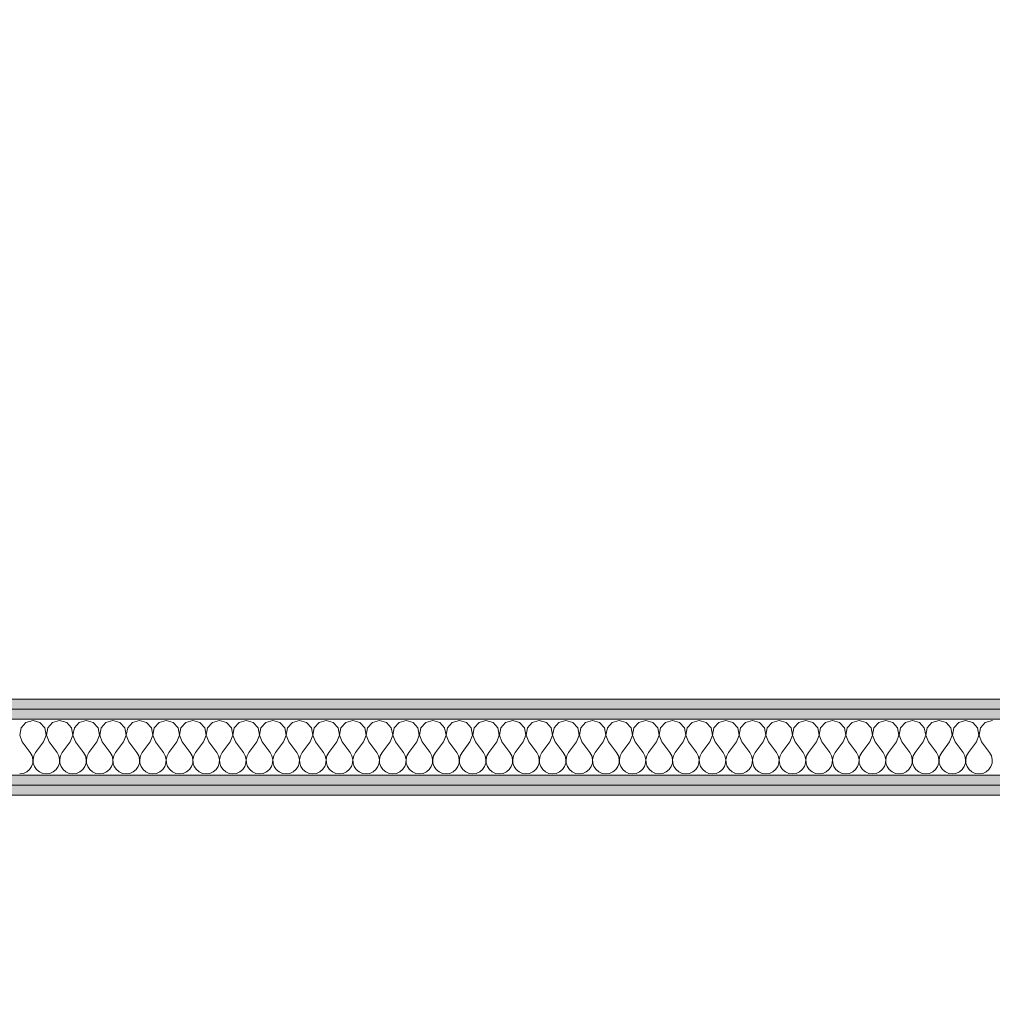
# Model space of a CAD drawing. Header units: millimetres. Extents: x -140780 to 266886, y -104422 to 233759.
# Tile 70 of 104: x 214600 to 215817, y 116825 to 118057. Entities that reach past the tile are written whole.
import ezdxf

# ---------------------------------------------------------------- set-up
doc = ezdxf.new("R2010")
doc.units = ezdxf.units.MM
doc.header["$MEASUREMENT"] = 0
doc.layers.add('ROZBUDOWA_NOWE_DZIAŁOWE', color=7, linetype='Continuous')
for name, color, linetype, lineweight, true_color in [('ROZBUDOWA_NOWE_DZIAŁOWE_Nr_pióra__24', 7, 'Continuous', 15, 0x029e21), ('ROZBUDOWA_NOWE_DZIAŁOWE_Nr_pióra__4', 7, 'Continuous', 13, 0x029e21), ('ROZBUDOWA_NOWE_DZIAŁOWE_Nr_pióra__67', 7, 'Continuous', 13, 0x6a6a6a)]:
    doc.layers.add(name, color=color, linetype=linetype, lineweight=lineweight, true_color=true_color)
doc.layers.add('ROZBUDOWA_NOWE_DZIAŁOWE_Nr_pióra__47', color=7, linetype='Continuous', lineweight=15)
doc.layers.add('STREFA_NOWE_POM_Nr_pióra__121', color=255, linetype='Continuous', lineweight=0)
pattern_1 = [(0, (0, 0), (0, 37.5), [0, -37.5])]

# ---------------------------------------------------------------- blocks, each defined once
blk = doc.blocks.new('*X468')
at = {"layer": 'ROZBUDOWA_NOWE_DZIAŁOWE_Nr_pióra__4', "linetype": 'Continuous'}
for p, q in [((214601.8, 117170.9), (214600.1, 117161.9)), ((214607.9, 117177.6), (214601.8, 117170.9)), ((214616.7, 117180.1), (214607.9, 117177.6)), ((214625.4, 117177.6), (214616.7, 117180.1)), ((214631.6, 117170.9), (214625.4, 117177.6)), ((214633.3, 117161.9), (214631.6, 117170.9)), ((214635.1, 117170.9), (214633.4, 117161.9)), ((214641.2, 117177.6), (214635.1, 117170.9)), ((214650, 117180.1), (214641.2, 117177.6)), ((214658.8, 117177.6), (214650, 117180.1)), ((214664.9, 117170.9), (214658.8, 117177.6)), ((214666.6, 117161.9), (214664.9, 117170.9)), ((214668.4, 117170.9), (214666.7, 117161.9)), ((214674.6, 117177.6), (214668.4, 117170.9)), ((214683.3, 117180.1), (214674.6, 117177.6)), ((214692.1, 117177.6), (214683.3, 117180.1)), ((214698.2, 117170.9), (214692.1, 117177.6)), ((214699.9, 117161.9), (214698.2, 117170.9)), ((214701.8, 117170.9), (214700.1, 117161.9)), ((214707.9, 117177.6), (214701.8, 117170.9)), ((214716.7, 117180.1), (214707.9, 117177.6)), ((214725.4, 117177.6), (214716.7, 117180.1)), ((214731.6, 117170.9), (214725.4, 117177.6)), ((214733.3, 117161.9), (214731.6, 117170.9)), ((214735.1, 117170.9), (214733.4, 117161.9)), ((214741.2, 117177.6), (214735.1, 117170.9)), ((214750, 117180.1), (214741.2, 117177.6)), ((214758.8, 117177.6), (214750, 117180.1)), ((214764.9, 117170.9), (214758.8, 117177.6)), ((214766.6, 117161.9), (214764.9, 117170.9)), ((214768.4, 117170.9), (214766.7, 117161.9)), ((214774.6, 117177.6), (214768.4, 117170.9)), ((214783.3, 117180.1), (214774.6, 117177.6)), ((214792.1, 117177.6), (214783.3, 117180.1)), ((214798.2, 117170.9), (214792.1, 117177.6)), ((214799.9, 117161.9), (214798.2, 117170.9)), ((214801.8, 117170.9), (214800.1, 117161.9)), ((214807.9, 117177.6), (214801.8, 117170.9)), ((214816.7, 117180.1), (214807.9, 117177.6)), ((214825.4, 117177.6), (214816.7, 117180.1)), ((214831.6, 117170.9), (214825.4, 117177.6)), ((214833.3, 117161.9), (214831.6, 117170.9)), ((214835.1, 117170.9), (214833.4, 117161.9)), ((214841.2, 117177.6), (214835.1, 117170.9)), ((214850, 117180.1), (214841.2, 117177.6)), ((214858.8, 117177.6), (214850, 117180.1)), ((214864.9, 117170.9), (214858.8, 117177.6)), ((214866.6, 117161.9), (214864.9, 117170.9)), ((214868.4, 117170.9), (214866.7, 117161.9)), ((214874.6, 117177.6), (214868.4, 117170.9)), ((214883.3, 117180.1), (214874.6, 117177.6)), ((214892.1, 117177.6), (214883.3, 117180.1)), ((214898.2, 117170.9), (214892.1, 117177.6)), ((214899.9, 117161.9), (214898.2, 117170.9)), ((214901.8, 117170.9), (214900.1, 117161.9)), ((214907.9, 117177.6), (214901.8, 117170.9)), ((214916.7, 117180.1), (214907.9, 117177.6)), ((214925.4, 117177.6), (214916.7, 117180.1)), ((214931.6, 117170.9), (214925.4, 117177.6)), ((214933.3, 117161.9), (214931.6, 117170.9)), ((214935.1, 117170.9), (214933.4, 117161.9)), ((214941.2, 117177.6), (214935.1, 117170.9)), ((214950, 117180.1), (214941.2, 117177.6)), ((214958.8, 117177.6), (214950, 117180.1)), ((214964.9, 117170.9), (214958.8, 117177.6)), ((214966.6, 117161.9), (214964.9, 117170.9)), ((214968.4, 117170.9), (214966.7, 117161.9)), ((214974.6, 117177.6), (214968.4, 117170.9)), ((214983.3, 117180.1), (214974.6, 117177.6)), ((214992.1, 117177.6), (214983.3, 117180.1)), ((214998.2, 117170.9), (214992.1, 117177.6)), ((214999.9, 117161.9), (214998.2, 117170.9)), ((215001.8, 117170.9), (215000.1, 117161.9)), ((215007.9, 117177.6), (215001.8, 117170.9)), ((215016.7, 117180.1), (215007.9, 117177.6)), ((215025.4, 117177.6), (215016.7, 117180.1)), ((215031.6, 117170.9), (215025.4, 117177.6)), ((215033.3, 117161.9), (215031.6, 117170.9)), ((215035.1, 117170.9), (215033.4, 117161.9)), ((215041.2, 117177.6), (215035.1, 117170.9)), ((215050, 117180.1), (215041.2, 117177.6)), ((215058.8, 117177.6), (215050, 117180.1)), ((215064.9, 117170.9), (215058.8, 117177.6)), ((215066.6, 117161.9), (215064.9, 117170.9)), ((215068.4, 117170.9), (215066.7, 117161.9)), ((215074.6, 117177.6), (215068.4, 117170.9)), ((215083.3, 117180.1), (215074.6, 117177.6)), ((215092.1, 117177.6), (215083.3, 117180.1)), ((215098.2, 117170.9), (215092.1, 117177.6)), ((215099.9, 117161.9), (215098.2, 117170.9)), ((215101.8, 117170.9), (215100.1, 117161.9)), ((215107.9, 117177.6), (215101.8, 117170.9)), ((215116.7, 117180.1), (215107.9, 117177.6)), ((215125.4, 117177.6), (215116.7, 117180.1)), ((215131.6, 117170.9), (215125.4, 117177.6)), ((215133.3, 117161.9), (215131.6, 117170.9)), ((215135.1, 117170.9), (215133.4, 117161.9)), ((215141.2, 117177.6), (215135.1, 117170.9)), ((215150, 117180.1), (215141.2, 117177.6)), ((215158.8, 117177.6), (215150, 117180.1)), ((215164.9, 117170.9), (215158.8, 117177.6)), ((215166.6, 117161.9), (215164.9, 117170.9)), ((215168.4, 117170.9), (215166.7, 117161.9)), ((215174.6, 117177.6), (215168.4, 117170.9)), ((215183.3, 117180.1), (215174.6, 117177.6)), ((215192.1, 117177.6), (215183.3, 117180.1)), ((215198.2, 117170.9), (215192.1, 117177.6)), ((215199.9, 117161.9), (215198.2, 117170.9)), ((215201.8, 117170.9), (215200.1, 117161.9)), ((215207.9, 117177.6), (215201.8, 117170.9)), ((215216.7, 117180.1), (215207.9, 117177.6)), ((215225.4, 117177.6), (215216.7, 117180.1)), ((215231.6, 117170.9), (215225.4, 117177.6)), ((215233.3, 117161.9), (215231.6, 117170.9)), ((215235.1, 117170.9), (215233.4, 117161.9)), ((215241.2, 117177.6), (215235.1, 117170.9)), ((215250, 117180.1), (215241.2, 117177.6)), ((215258.8, 117177.6), (215250, 117180.1)), ((215264.9, 117170.9), (215258.8, 117177.6)), ((215266.6, 117161.9), (215264.9, 117170.9)), ((215268.4, 117170.9), (215266.7, 117161.9)), ((215274.6, 117177.6), (215268.4, 117170.9)), ((215283.3, 117180.1), (215274.6, 117177.6)), ((215292.1, 117177.6), (215283.3, 117180.1)), ((215298.2, 117170.9), (215292.1, 117177.6)), ((215299.9, 117161.9), (215298.2, 117170.9)), ((215301.8, 117170.9), (215300.1, 117161.9)), ((215307.9, 117177.6), (215301.8, 117170.9)), ((215316.7, 117180.1), (215307.9, 117177.6)), ((215325.4, 117177.6), (215316.7, 117180.1)), ((215331.6, 117170.9), (215325.4, 117177.6)), ((215333.3, 117161.9), (215331.6, 117170.9)), ((215335.1, 117170.9), (215333.4, 117161.9)), ((215341.2, 117177.6), (215335.1, 117170.9)), ((215350, 117180.1), (215341.2, 117177.6)), ((215358.8, 117177.6), (215350, 117180.1)), ((215364.9, 117170.9), (215358.8, 117177.6)), ((215366.6, 117161.9), (215364.9, 117170.9)), ((215368.4, 117170.9), (215366.7, 117161.9)), ((215374.6, 117177.6), (215368.4, 117170.9)), ((215383.3, 117180.1), (215374.6, 117177.6)), ((215392.1, 117177.6), (215383.3, 117180.1)), ((215398.2, 117170.9), (215392.1, 117177.6)), ((215399.9, 117161.9), (215398.2, 117170.9)), ((215401.8, 117170.9), (215400.1, 117161.9)), ((215407.9, 117177.6), (215401.8, 117170.9)), ((215416.7, 117180.1), (215407.9, 117177.6)), ((215425.4, 117177.6), (215416.7, 117180.1)), ((215431.6, 117170.9), (215425.4, 117177.6)), ((215433.3, 117161.9), (215431.6, 117170.9)), ((215435.1, 117170.9), (215433.4, 117161.9)), ((215441.2, 117177.6), (215435.1, 117170.9)), ((215450, 117180.1), (215441.2, 117177.6)), ((215458.8, 117177.6), (215450, 117180.1)), ((215464.9, 117170.9), (215458.8, 117177.6)), ((215466.6, 117161.9), (215464.9, 117170.9)), ((215468.4, 117170.9), (215466.7, 117161.9)), ((215474.6, 117177.6), (215468.4, 117170.9)), ((215483.3, 117180.1), (215474.6, 117177.6)), ((215492.1, 117177.6), (215483.3, 117180.1)), ((215498.2, 117170.9), (215492.1, 117177.6)), ((215499.9, 117161.9), (215498.2, 117170.9)), ((215501.8, 117170.9), (215500.1, 117161.9)), ((215507.9, 117177.6), (215501.8, 117170.9)), ((215516.7, 117180.1), (215507.9, 117177.6)), ((215525.4, 117177.6), (215516.7, 117180.1)), ((215531.6, 117170.9), (215525.4, 117177.6)), ((215533.3, 117161.9), (215531.6, 117170.9)), ((215535.1, 117170.9), (215533.4, 117161.9)), ((215541.2, 117177.6), (215535.1, 117170.9)), ((215550, 117180.1), (215541.2, 117177.6)), ((215558.8, 117177.6), (215550, 117180.1)), ((215564.9, 117170.9), (215558.8, 117177.6)), ((215566.6, 117161.9), (215564.9, 117170.9)), ((215568.4, 117170.9), (215566.7, 117161.9)), ((215574.6, 117177.6), (215568.4, 117170.9)), ((215583.3, 117180.1), (215574.6, 117177.6)), ((215592.1, 117177.6), (215583.3, 117180.1)), ((215598.2, 117170.9), (215592.1, 117177.6)), ((215599.9, 117161.9), (215598.2, 117170.9)), ((215601.8, 117170.9), (215600.1, 117161.9)), ((215607.9, 117177.6), (215601.8, 117170.9)), ((215616.7, 117180.1), (215607.9, 117177.6)), ((215625.4, 117177.6), (215616.7, 117180.1)), ((215631.6, 117170.9), (215625.4, 117177.6)), ((215633.3, 117161.9), (215631.6, 117170.9)), ((215635.1, 117170.9), (215633.4, 117161.9)), ((215641.2, 117177.6), (215635.1, 117170.9)), ((215650, 117180.1), (215641.2, 117177.6)), ((215658.8, 117177.6), (215650, 117180.1)), ((215664.9, 117170.9), (215658.8, 117177.6)), ((215666.6, 117161.9), (215664.9, 117170.9)), ((215668.4, 117170.9), (215666.7, 117161.9)), ((215674.6, 117177.6), (215668.4, 117170.9)), ((215683.3, 117180.1), (215674.6, 117177.6)), ((215692.1, 117177.6), (215683.3, 117180.1)), ((215698.2, 117170.9), (215692.1, 117177.6)), ((215699.9, 117161.9), (215698.2, 117170.9)), ((215701.8, 117170.9), (215700.1, 117161.9)), ((215707.9, 117177.6), (215701.8, 117170.9)), ((215716.7, 117180.1), (215707.9, 117177.6)), ((215725.4, 117177.6), (215716.7, 117180.1)), ((215731.6, 117170.9), (215725.4, 117177.6)), ((215733.3, 117161.9), (215731.6, 117170.9)), ((215735.1, 117170.9), (215733.4, 117161.9)), ((215741.2, 117177.6), (215735.1, 117170.9)), ((215750, 117180.1), (215741.2, 117177.6)), ((215758.8, 117177.6), (215750, 117180.1)), ((215764.9, 117170.9), (215758.8, 117177.6)), ((215766.6, 117161.9), (215764.9, 117170.9)), ((215768.4, 117170.9), (215766.7, 117161.9)), ((215774.6, 117177.6), (215768.4, 117170.9)), ((215783.3, 117180.1), (215774.6, 117177.6)), ((215792.1, 117177.6), (215783.3, 117180.1)), ((215798.2, 117170.9), (215792.1, 117177.6)), ((215799.9, 117161.9), (215798.2, 117170.9)), ((215801.8, 117170.9), (215800.1, 117161.9)), ((215807.9, 117177.6), (215801.8, 117170.9)), ((215816.7, 117180.1), (215807.9, 117177.6)), ((214600.1, 117161.9), (214603.3, 117153.4)), ((214630, 117153.4), (214633.3, 117161.9)), ((214633.4, 117161.9), (214636.7, 117153.4)), ((214663.3, 117153.4), (214666.6, 117161.9)), ((214666.7, 117161.9), (214670, 117153.4)), ((214696.7, 117153.4), (214699.9, 117161.9)), ((214700.1, 117161.9), (214703.3, 117153.4)), ((214730, 117153.4), (214733.3, 117161.9)), ((214733.4, 117161.9), (214736.7, 117153.4)), ((214763.3, 117153.4), (214766.6, 117161.9)), ((214766.7, 117161.9), (214770, 117153.4)), ((214796.7, 117153.4), (214799.9, 117161.9)), ((214800.1, 117161.9), (214803.3, 117153.4)), ((214830, 117153.4), (214833.3, 117161.9)), ((214833.4, 117161.9), (214836.7, 117153.4)), ((214863.3, 117153.4), (214866.6, 117161.9)), ((214866.7, 117161.9), (214870, 117153.4)), ((214896.7, 117153.4), (214899.9, 117161.9)), ((214900.1, 117161.9), (214903.3, 117153.4)), ((214930, 117153.4), (214933.3, 117161.9)), ((214933.4, 117161.9), (214936.7, 117153.4)), ((214963.3, 117153.4), (214966.6, 117161.9)), ((214966.7, 117161.9), (214970, 117153.4)), ((214996.7, 117153.4), (214999.9, 117161.9)), ((215000.1, 117161.9), (215003.3, 117153.4)), ((215030, 117153.4), (215033.3, 117161.9)), ((215033.4, 117161.9), (215036.7, 117153.4)), ((215063.3, 117153.4), (215066.6, 117161.9)), ((215066.7, 117161.9), (215070, 117153.4)), ((215096.7, 117153.4), (215099.9, 117161.9)), ((215100.1, 117161.9), (215103.3, 117153.4)), ((215130, 117153.4), (215133.3, 117161.9)), ((215133.4, 117161.9), (215136.7, 117153.4)), ((215163.3, 117153.4), (215166.6, 117161.9)), ((215166.7, 117161.9), (215170, 117153.4)), ((215196.7, 117153.4), (215199.9, 117161.9)), ((215200.1, 117161.9), (215203.3, 117153.4)), ((215230, 117153.4), (215233.3, 117161.9)), ((215233.4, 117161.9), (215236.7, 117153.4)), ((215263.3, 117153.4), (215266.6, 117161.9)), ((215266.7, 117161.9), (215270, 117153.4)), ((215296.7, 117153.4), (215299.9, 117161.9)), ((215300.1, 117161.9), (215303.3, 117153.4)), ((215330, 117153.4), (215333.3, 117161.9)), ((215333.4, 117161.9), (215336.7, 117153.4)), ((215363.3, 117153.4), (215366.6, 117161.9)), ((215366.7, 117161.9), (215370, 117153.4)), ((215396.7, 117153.4), (215399.9, 117161.9)), ((215400.1, 117161.9), (215403.3, 117153.4)), ((215430, 117153.4), (215433.3, 117161.9)), ((215433.4, 117161.9), (215436.7, 117153.4)), ((215463.3, 117153.4), (215466.6, 117161.9)), ((215466.7, 117161.9), (215470, 117153.4)), ((215496.7, 117153.4), (215499.9, 117161.9)), ((215500.1, 117161.9), (215503.3, 117153.4)), ((215530, 117153.4), (215533.3, 117161.9)), ((215533.4, 117161.9), (215536.7, 117153.4)), ((215563.3, 117153.4), (215566.6, 117161.9)), ((215566.7, 117161.9), (215570, 117153.4)), ((215596.7, 117153.4), (215599.9, 117161.9)), ((215600.1, 117161.9), (215603.3, 117153.4)), ((215630, 117153.4), (215633.3, 117161.9)), ((215633.4, 117161.9), (215636.7, 117153.4)), ((215663.3, 117153.4), (215666.6, 117161.9)), ((215666.7, 117161.9), (215670, 117153.4)), ((215696.7, 117153.4), (215699.9, 117161.9)), ((215700.1, 117161.9), (215703.3, 117153.4)), ((215730, 117153.4), (215733.3, 117161.9)), ((215733.4, 117161.9), (215736.7, 117153.4)), ((215763.3, 117153.4), (215766.6, 117161.9)), ((215766.7, 117161.9), (215770, 117153.4)), ((215796.7, 117153.4), (215799.9, 117161.9)), ((215800.1, 117161.9), (215803.3, 117153.4)), ((214603.3, 117153.4), (214613.3, 117140.1)), ((214630, 117153.4), (214620, 117140.1)), ((214636.7, 117153.4), (214646.7, 117140.1)), ((214663.3, 117153.4), (214653.3, 117140.1)), ((214670, 117153.4), (214680, 117140.1)), ((214696.7, 117153.4), (214686.7, 117140.1)), ((214703.3, 117153.4), (214713.3, 117140.1)), ((214730, 117153.4), (214720, 117140.1)), ((214736.7, 117153.4), (214746.7, 117140.1)), ((214763.3, 117153.4), (214753.3, 117140.1)), ((214770, 117153.4), (214780, 117140.1)), ((214796.7, 117153.4), (214786.7, 117140.1)), ((214803.3, 117153.4), (214813.3, 117140.1)), ((214830, 117153.4), (214820, 117140.1)), ((214836.7, 117153.4), (214846.7, 117140.1)), ((214863.3, 117153.4), (214853.3, 117140.1)), ((214870, 117153.4), (214880, 117140.1)), ((214896.7, 117153.4), (214886.7, 117140.1)), ((214903.3, 117153.4), (214913.3, 117140.1)), ((214930, 117153.4), (214920, 117140.1)), ((214936.7, 117153.4), (214946.7, 117140.1)), ((214963.3, 117153.4), (214953.3, 117140.1)), ((214970, 117153.4), (214980, 117140.1)), ((214996.7, 117153.4), (214986.7, 117140.1)), ((215003.3, 117153.4), (215013.3, 117140.1)), ((215030, 117153.4), (215020, 117140.1)), ((215036.7, 117153.4), (215046.7, 117140.1)), ((215063.3, 117153.4), (215053.3, 117140.1)), ((215070, 117153.4), (215080, 117140.1)), ((215096.7, 117153.4), (215086.7, 117140.1)), ((215103.3, 117153.4), (215113.3, 117140.1)), ((215130, 117153.4), (215120, 117140.1)), ((215136.7, 117153.4), (215146.7, 117140.1)), ((215163.3, 117153.4), (215153.3, 117140.1)), ((215170, 117153.4), (215180, 117140.1)), ((215196.7, 117153.4), (215186.7, 117140.1)), ((215203.3, 117153.4), (215213.3, 117140.1)), ((215230, 117153.4), (215220, 117140.1)), ((215236.7, 117153.4), (215246.7, 117140.1)), ((215263.3, 117153.4), (215253.3, 117140.1)), ((215270, 117153.4), (215280, 117140.1)), ((215296.7, 117153.4), (215286.7, 117140.1)), ((215303.3, 117153.4), (215313.3, 117140.1)), ((215330, 117153.4), (215320, 117140.1)), ((215336.7, 117153.4), (215346.7, 117140.1)), ((215363.3, 117153.4), (215353.3, 117140.1)), ((215370, 117153.4), (215380, 117140.1)), ((215396.7, 117153.4), (215386.7, 117140.1)), ((215403.3, 117153.4), (215413.3, 117140.1)), ((215430, 117153.4), (215420, 117140.1)), ((215436.7, 117153.4), (215446.7, 117140.1)), ((215463.3, 117153.4), (215453.3, 117140.1)), ((215470, 117153.4), (215480, 117140.1)), ((215496.7, 117153.4), (215486.7, 117140.1)), ((215503.3, 117153.4), (215513.3, 117140.1)), ((215530, 117153.4), (215520, 117140.1)), ((215536.7, 117153.4), (215546.7, 117140.1)), ((215563.3, 117153.4), (215553.3, 117140.1)), ((215570, 117153.4), (215580, 117140.1)), ((215596.7, 117153.4), (215586.7, 117140.1)), ((215603.3, 117153.4), (215613.3, 117140.1)), ((215630, 117153.4), (215620, 117140.1)), ((215636.7, 117153.4), (215646.7, 117140.1)), ((215663.3, 117153.4), (215653.3, 117140.1)), ((215670, 117153.4), (215680, 117140.1)), ((215696.7, 117153.4), (215686.7, 117140.1)), ((215703.3, 117153.4), (215713.3, 117140.1)), ((215730, 117153.4), (215720, 117140.1)), ((215736.7, 117153.4), (215746.7, 117140.1)), ((215763.3, 117153.4), (215753.3, 117140.1)), ((215770, 117153.4), (215780, 117140.1)), ((215796.7, 117153.4), (215786.7, 117140.1)), ((215803.3, 117153.4), (215813.3, 117140.1)), ((214615.6, 117136.1), (214613.3, 117140.1)), ((214616.6, 117131.6), (214615.6, 117136.1)), ((214617.8, 117136.1), (214616.7, 117131.6)), ((214620, 117140.1), (214617.8, 117136.1)), ((214648.9, 117136.1), (214646.7, 117140.1)), ((214649.9, 117131.6), (214648.9, 117136.1)), ((214651.1, 117136.1), (214650.1, 117131.6)), ((214653.3, 117140.1), (214651.1, 117136.1)), ((214682.2, 117136.1), (214680, 117140.1)), ((214683.3, 117131.6), (214682.2, 117136.1)), ((214684.4, 117136.1), (214683.4, 117131.6)), ((214686.7, 117140.1), (214684.4, 117136.1)), ((214715.6, 117136.1), (214713.3, 117140.1)), ((214716.6, 117131.6), (214715.6, 117136.1)), ((214717.8, 117136.1), (214716.7, 117131.6)), ((214720, 117140.1), (214717.8, 117136.1)), ((214748.9, 117136.1), (214746.7, 117140.1)), ((214749.9, 117131.6), (214748.9, 117136.1)), ((214751.1, 117136.1), (214750.1, 117131.6)), ((214753.3, 117140.1), (214751.1, 117136.1)), ((214782.2, 117136.1), (214780, 117140.1)), ((214783.3, 117131.6), (214782.2, 117136.1)), ((214784.4, 117136.1), (214783.4, 117131.6)), ((214786.7, 117140.1), (214784.4, 117136.1)), ((214815.6, 117136.1), (214813.3, 117140.1)), ((214816.6, 117131.6), (214815.6, 117136.1)), ((214817.8, 117136.1), (214816.7, 117131.6)), ((214820, 117140.1), (214817.8, 117136.1)), ((214848.9, 117136.1), (214846.7, 117140.1)), ((214849.9, 117131.6), (214848.9, 117136.1)), ((214851.1, 117136.1), (214850.1, 117131.6)), ((214853.3, 117140.1), (214851.1, 117136.1)), ((214882.2, 117136.1), (214880, 117140.1)), ((214883.3, 117131.6), (214882.2, 117136.1)), ((214884.4, 117136.1), (214883.4, 117131.6)), ((214886.7, 117140.1), (214884.4, 117136.1)), ((214915.6, 117136.1), (214913.3, 117140.1)), ((214916.6, 117131.6), (214915.6, 117136.1)), ((214917.8, 117136.1), (214916.7, 117131.6)), ((214920, 117140.1), (214917.8, 117136.1)), ((214948.9, 117136.1), (214946.7, 117140.1)), ((214949.9, 117131.6), (214948.9, 117136.1)), ((214951.1, 117136.1), (214950.1, 117131.6)), ((214953.3, 117140.1), (214951.1, 117136.1)), ((214982.2, 117136.1), (214980, 117140.1)), ((214983.3, 117131.6), (214982.2, 117136.1)), ((214984.4, 117136.1), (214983.4, 117131.6)), ((214986.7, 117140.1), (214984.4, 117136.1)), ((215015.6, 117136.1), (215013.3, 117140.1)), ((215016.6, 117131.6), (215015.6, 117136.1)), ((215017.8, 117136.1), (215016.7, 117131.6)), ((215020, 117140.1), (215017.8, 117136.1)), ((215048.9, 117136.1), (215046.7, 117140.1)), ((215049.9, 117131.6), (215048.9, 117136.1)), ((215051.1, 117136.1), (215050.1, 117131.6)), ((215053.3, 117140.1), (215051.1, 117136.1)), ((215082.2, 117136.1), (215080, 117140.1)), ((215083.3, 117131.6), (215082.2, 117136.1)), ((215084.4, 117136.1), (215083.4, 117131.6)), ((215086.7, 117140.1), (215084.4, 117136.1)), ((215115.6, 117136.1), (215113.3, 117140.1)), ((215116.6, 117131.6), (215115.6, 117136.1)), ((215117.8, 117136.1), (215116.7, 117131.6)), ((215120, 117140.1), (215117.8, 117136.1)), ((215148.9, 117136.1), (215146.7, 117140.1)), ((215149.9, 117131.6), (215148.9, 117136.1)), ((215151.1, 117136.1), (215150.1, 117131.6)), ((215153.3, 117140.1), (215151.1, 117136.1)), ((215182.2, 117136.1), (215180, 117140.1)), ((215183.3, 117131.6), (215182.2, 117136.1)), ((215184.4, 117136.1), (215183.4, 117131.6)), ((215186.7, 117140.1), (215184.4, 117136.1)), ((215215.6, 117136.1), (215213.3, 117140.1)), ((215216.6, 117131.6), (215215.6, 117136.1)), ((215217.8, 117136.1), (215216.7, 117131.6)), ((215220, 117140.1), (215217.8, 117136.1)), ((215248.9, 117136.1), (215246.7, 117140.1)), ((215249.9, 117131.6), (215248.9, 117136.1)), ((215251.1, 117136.1), (215250.1, 117131.6)), ((215253.3, 117140.1), (215251.1, 117136.1)), ((215282.2, 117136.1), (215280, 117140.1)), ((215283.3, 117131.6), (215282.2, 117136.1)), ((215284.4, 117136.1), (215283.4, 117131.6)), ((215286.7, 117140.1), (215284.4, 117136.1)), ((215315.6, 117136.1), (215313.3, 117140.1)), ((215316.6, 117131.6), (215315.6, 117136.1)), ((215317.8, 117136.1), (215316.7, 117131.6)), ((215320, 117140.1), (215317.8, 117136.1)), ((215348.9, 117136.1), (215346.7, 117140.1)), ((215349.9, 117131.6), (215348.9, 117136.1)), ((215351.1, 117136.1), (215350.1, 117131.6)), ((215353.3, 117140.1), (215351.1, 117136.1)), ((215382.2, 117136.1), (215380, 117140.1)), ((215383.3, 117131.6), (215382.2, 117136.1)), ((215384.4, 117136.1), (215383.4, 117131.6)), ((215386.7, 117140.1), (215384.4, 117136.1)), ((215415.6, 117136.1), (215413.3, 117140.1)), ((215416.6, 117131.6), (215415.6, 117136.1)), ((215417.8, 117136.1), (215416.7, 117131.6)), ((215420, 117140.1), (215417.8, 117136.1)), ((215448.9, 117136.1), (215446.7, 117140.1)), ((215449.9, 117131.6), (215448.9, 117136.1)), ((215451.1, 117136.1), (215450.1, 117131.6)), ((215453.3, 117140.1), (215451.1, 117136.1)), ((215482.2, 117136.1), (215480, 117140.1)), ((215483.3, 117131.6), (215482.2, 117136.1)), ((215484.4, 117136.1), (215483.4, 117131.6)), ((215486.7, 117140.1), (215484.4, 117136.1)), ((215515.6, 117136.1), (215513.3, 117140.1)), ((215516.6, 117131.6), (215515.6, 117136.1)), ((215517.8, 117136.1), (215516.7, 117131.6)), ((215520, 117140.1), (215517.8, 117136.1)), ((215548.9, 117136.1), (215546.7, 117140.1)), ((215549.9, 117131.6), (215548.9, 117136.1)), ((215551.1, 117136.1), (215550.1, 117131.6)), ((215553.3, 117140.1), (215551.1, 117136.1)), ((215582.2, 117136.1), (215580, 117140.1)), ((215583.3, 117131.6), (215582.2, 117136.1)), ((215584.4, 117136.1), (215583.4, 117131.6)), ((215586.7, 117140.1), (215584.4, 117136.1)), ((215615.6, 117136.1), (215613.3, 117140.1)), ((215616.6, 117131.6), (215615.6, 117136.1)), ((215617.8, 117136.1), (215616.7, 117131.6)), ((215620, 117140.1), (215617.8, 117136.1)), ((215648.9, 117136.1), (215646.7, 117140.1)), ((215649.9, 117131.6), (215648.9, 117136.1)), ((215651.1, 117136.1), (215650.1, 117131.6)), ((215653.3, 117140.1), (215651.1, 117136.1)), ((215682.2, 117136.1), (215680, 117140.1)), ((215683.3, 117131.6), (215682.2, 117136.1)), ((215684.4, 117136.1), (215683.4, 117131.6)), ((215686.7, 117140.1), (215684.4, 117136.1)), ((215715.6, 117136.1), (215713.3, 117140.1)), ((215716.6, 117131.6), (215715.6, 117136.1)), ((215717.8, 117136.1), (215716.7, 117131.6)), ((215720, 117140.1), (215717.8, 117136.1)), ((215748.9, 117136.1), (215746.7, 117140.1)), ((215749.9, 117131.6), (215748.9, 117136.1)), ((215751.1, 117136.1), (215750.1, 117131.6)), ((215753.3, 117140.1), (215751.1, 117136.1)), ((215782.2, 117136.1), (215780, 117140.1)), ((215783.3, 117131.6), (215782.2, 117136.1)), ((215784.4, 117136.1), (215783.4, 117131.6)), ((215786.7, 117140.1), (215784.4, 117136.1)), ((215815.6, 117136.1), (215813.3, 117140.1)), ((215816.6, 117131.6), (215815.6, 117136.1)), ((214612.3, 117118.9), (214614.9, 117122.6)), ((214614.9, 117122.6), (214616.4, 117127)), ((214616.4, 117127), (214616.6, 117131.6)), ((214616.7, 117131.6), (214617, 117127)), ((214617, 117127), (214618.4, 117122.6)), ((214618.4, 117122.6), (214621, 117118.9)), ((214645.6, 117118.9), (214648.2, 117122.6)), ((214648.2, 117122.6), (214649.7, 117127)), ((214649.7, 117127), (214649.9, 117131.6)), ((214650.1, 117131.6), (214650.3, 117127)), ((214650.3, 117127), (214651.8, 117122.6)), ((214651.8, 117122.6), (214654.4, 117118.9)), ((214679, 117118.9), (214681.6, 117122.6)), ((214681.6, 117122.6), (214683, 117127)), ((214683, 117127), (214683.3, 117131.6)), ((214683.4, 117131.6), (214683.6, 117127)), ((214683.6, 117127), (214685.1, 117122.6)), ((214685.1, 117122.6), (214687.7, 117118.9)), ((214712.3, 117118.9), (214714.9, 117122.6)), ((214714.9, 117122.6), (214716.4, 117127)), ((214716.4, 117127), (214716.6, 117131.6)), ((214716.7, 117131.6), (214717, 117127)), ((214717, 117127), (214718.4, 117122.6)), ((214718.4, 117122.6), (214721, 117118.9)), ((214745.6, 117118.9), (214748.2, 117122.6)), ((214748.2, 117122.6), (214749.7, 117127)), ((214749.7, 117127), (214749.9, 117131.6)), ((214750.1, 117131.6), (214750.3, 117127)), ((214750.3, 117127), (214751.8, 117122.6)), ((214751.8, 117122.6), (214754.4, 117118.9)), ((214779, 117118.9), (214781.6, 117122.6)), ((214781.6, 117122.6), (214783, 117127)), ((214783, 117127), (214783.3, 117131.6)), ((214783.4, 117131.6), (214783.6, 117127)), ((214783.6, 117127), (214785.1, 117122.6)), ((214785.1, 117122.6), (214787.7, 117118.9)), ((214812.3, 117118.9), (214814.9, 117122.6)), ((214814.9, 117122.6), (214816.4, 117127)), ((214816.4, 117127), (214816.6, 117131.6)), ((214816.7, 117131.6), (214817, 117127)), ((214817, 117127), (214818.4, 117122.6)), ((214818.4, 117122.6), (214821, 117118.9)), ((214845.6, 117118.9), (214848.2, 117122.6)), ((214848.2, 117122.6), (214849.7, 117127)), ((214849.7, 117127), (214849.9, 117131.6)), ((214850.1, 117131.6), (214850.3, 117127)), ((214850.3, 117127), (214851.8, 117122.6)), ((214851.8, 117122.6), (214854.4, 117118.9)), ((214879, 117118.9), (214881.6, 117122.6)), ((214881.6, 117122.6), (214883, 117127)), ((214883, 117127), (214883.3, 117131.6)), ((214883.4, 117131.6), (214883.6, 117127)), ((214883.6, 117127), (214885.1, 117122.6)), ((214885.1, 117122.6), (214887.7, 117118.9)), ((214912.3, 117118.9), (214914.9, 117122.6)), ((214914.9, 117122.6), (214916.4, 117127)), ((214916.4, 117127), (214916.6, 117131.6)), ((214916.7, 117131.6), (214917, 117127)), ((214917, 117127), (214918.4, 117122.6)), ((214918.4, 117122.6), (214921, 117118.9)), ((214945.6, 117118.9), (214948.2, 117122.6)), ((214948.2, 117122.6), (214949.7, 117127)), ((214949.7, 117127), (214949.9, 117131.6)), ((214950.1, 117131.6), (214950.3, 117127)), ((214950.3, 117127), (214951.8, 117122.6)), ((214951.8, 117122.6), (214954.4, 117118.9)), ((214979, 117118.9), (214981.6, 117122.6)), ((214981.6, 117122.6), (214983, 117127)), ((214983, 117127), (214983.3, 117131.6)), ((214983.4, 117131.6), (214983.6, 117127)), ((214983.6, 117127), (214985.1, 117122.6)), ((214985.1, 117122.6), (214987.7, 117118.9)), ((215012.3, 117118.9), (215014.9, 117122.6)), ((215014.9, 117122.6), (215016.4, 117127)), ((215016.4, 117127), (215016.6, 117131.6)), ((215016.7, 117131.6), (215017, 117127)), ((215017, 117127), (215018.4, 117122.6)), ((215018.4, 117122.6), (215021, 117118.9)), ((215045.6, 117118.9), (215048.2, 117122.6)), ((215048.2, 117122.6), (215049.7, 117127)), ((215049.7, 117127), (215049.9, 117131.6)), ((215050.1, 117131.6), (215050.3, 117127)), ((215050.3, 117127), (215051.8, 117122.6)), ((215051.8, 117122.6), (215054.4, 117118.9)), ((215079, 117118.9), (215081.6, 117122.6)), ((215081.6, 117122.6), (215083, 117127)), ((215083, 117127), (215083.3, 117131.6)), ((215083.4, 117131.6), (215083.6, 117127)), ((215083.6, 117127), (215085.1, 117122.6)), ((215085.1, 117122.6), (215087.7, 117118.9)), ((215112.3, 117118.9), (215114.9, 117122.6)), ((215114.9, 117122.6), (215116.4, 117127)), ((215116.4, 117127), (215116.6, 117131.6)), ((215116.7, 117131.6), (215117, 117127)), ((215117, 117127), (215118.4, 117122.6)), ((215118.4, 117122.6), (215121, 117118.9)), ((215145.6, 117118.9), (215148.2, 117122.6)), ((215148.2, 117122.6), (215149.7, 117127)), ((215149.7, 117127), (215149.9, 117131.6)), ((215150.1, 117131.6), (215150.3, 117127)), ((215150.3, 117127), (215151.8, 117122.6)), ((215151.8, 117122.6), (215154.4, 117118.9)), ((215179, 117118.9), (215181.6, 117122.6)), ((215181.6, 117122.6), (215183, 117127)), ((215183, 117127), (215183.3, 117131.6)), ((215183.4, 117131.6), (215183.6, 117127)), ((215183.6, 117127), (215185.1, 117122.6)), ((215185.1, 117122.6), (215187.7, 117118.9)), ((215212.3, 117118.9), (215214.9, 117122.6)), ((215214.9, 117122.6), (215216.4, 117127)), ((215216.4, 117127), (215216.6, 117131.6)), ((215216.7, 117131.6), (215217, 117127)), ((215217, 117127), (215218.4, 117122.6)), ((215218.4, 117122.6), (215221, 117118.9)), ((215245.6, 117118.9), (215248.2, 117122.6)), ((215248.2, 117122.6), (215249.7, 117127)), ((215249.7, 117127), (215249.9, 117131.6)), ((215250.1, 117131.6), (215250.3, 117127)), ((215250.3, 117127), (215251.8, 117122.6)), ((215251.8, 117122.6), (215254.4, 117118.9)), ((215279, 117118.9), (215281.6, 117122.6)), ((215281.6, 117122.6), (215283, 117127)), ((215283, 117127), (215283.3, 117131.6)), ((215283.4, 117131.6), (215283.6, 117127)), ((215283.6, 117127), (215285.1, 117122.6)), ((215285.1, 117122.6), (215287.7, 117118.9)), ((215312.3, 117118.9), (215314.9, 117122.6)), ((215314.9, 117122.6), (215316.4, 117127)), ((215316.4, 117127), (215316.6, 117131.6)), ((215316.7, 117131.6), (215317, 117127)), ((215317, 117127), (215318.4, 117122.6)), ((215318.4, 117122.6), (215321, 117118.9)), ((215345.6, 117118.9), (215348.2, 117122.6)), ((215348.2, 117122.6), (215349.7, 117127)), ((215349.7, 117127), (215349.9, 117131.6)), ((215350.1, 117131.6), (215350.3, 117127)), ((215350.3, 117127), (215351.8, 117122.6)), ((215351.8, 117122.6), (215354.4, 117118.9)), ((215379, 117118.9), (215381.6, 117122.6)), ((215381.6, 117122.6), (215383, 117127)), ((215383, 117127), (215383.3, 117131.6)), ((215383.4, 117131.6), (215383.6, 117127)), ((215383.6, 117127), (215385.1, 117122.6)), ((215385.1, 117122.6), (215387.7, 117118.9)), ((215412.3, 117118.9), (215414.9, 117122.6)), ((215414.9, 117122.6), (215416.4, 117127)), ((215416.4, 117127), (215416.6, 117131.6)), ((215416.7, 117131.6), (215417, 117127)), ((215417, 117127), (215418.4, 117122.6)), ((215418.4, 117122.6), (215421, 117118.9)), ((215445.6, 117118.9), (215448.2, 117122.6)), ((215448.2, 117122.6), (215449.7, 117127)), ((215449.7, 117127), (215449.9, 117131.6)), ((215450.1, 117131.6), (215450.3, 117127)), ((215450.3, 117127), (215451.8, 117122.6)), ((215451.8, 117122.6), (215454.4, 117118.9)), ((215479, 117118.9), (215481.6, 117122.6)), ((215481.6, 117122.6), (215483, 117127)), ((215483, 117127), (215483.3, 117131.6)), ((215483.4, 117131.6), (215483.6, 117127)), ((215483.6, 117127), (215485.1, 117122.6)), ((215485.1, 117122.6), (215487.7, 117118.9)), ((215512.3, 117118.9), (215514.9, 117122.6)), ((215514.9, 117122.6), (215516.4, 117127)), ((215516.4, 117127), (215516.6, 117131.6)), ((215516.7, 117131.6), (215517, 117127)), ((215517, 117127), (215518.4, 117122.6)), ((215518.4, 117122.6), (215521, 117118.9)), ((215545.6, 117118.9), (215548.2, 117122.6)), ((215548.2, 117122.6), (215549.7, 117127)), ((215549.7, 117127), (215549.9, 117131.6)), ((215550.1, 117131.6), (215550.3, 117127)), ((215550.3, 117127), (215551.8, 117122.6)), ((215551.8, 117122.6), (215554.4, 117118.9)), ((215579, 117118.9), (215581.6, 117122.6)), ((215581.6, 117122.6), (215583, 117127)), ((215583, 117127), (215583.3, 117131.6)), ((215583.4, 117131.6), (215583.6, 117127)), ((215583.6, 117127), (215585.1, 117122.6)), ((215585.1, 117122.6), (215587.7, 117118.9)), ((215612.3, 117118.9), (215614.9, 117122.6)), ((215614.9, 117122.6), (215616.4, 117127)), ((215616.4, 117127), (215616.6, 117131.6)), ((215616.7, 117131.6), (215617, 117127)), ((215617, 117127), (215618.4, 117122.6)), ((215618.4, 117122.6), (215621, 117118.9)), ((215645.6, 117118.9), (215648.2, 117122.6)), ((215648.2, 117122.6), (215649.7, 117127)), ((215649.7, 117127), (215649.9, 117131.6)), ((215650.1, 117131.6), (215650.3, 117127)), ((215650.3, 117127), (215651.8, 117122.6)), ((215651.8, 117122.6), (215654.4, 117118.9)), ((215679, 117118.9), (215681.6, 117122.6)), ((215681.6, 117122.6), (215683, 117127)), ((215683, 117127), (215683.3, 117131.6)), ((215683.4, 117131.6), (215683.6, 117127)), ((215683.6, 117127), (215685.1, 117122.6)), ((215685.1, 117122.6), (215687.7, 117118.9)), ((215712.3, 117118.9), (215714.9, 117122.6)), ((215714.9, 117122.6), (215716.4, 117127)), ((215716.4, 117127), (215716.6, 117131.6)), ((215716.7, 117131.6), (215717, 117127)), ((215717, 117127), (215718.4, 117122.6)), ((215718.4, 117122.6), (215721, 117118.9)), ((215745.6, 117118.9), (215748.2, 117122.6)), ((215748.2, 117122.6), (215749.7, 117127)), ((215749.7, 117127), (215749.9, 117131.6)), ((215750.1, 117131.6), (215750.3, 117127)), ((215750.3, 117127), (215751.8, 117122.6)), ((215751.8, 117122.6), (215754.4, 117118.9)), ((215779, 117118.9), (215781.6, 117122.6)), ((215781.6, 117122.6), (215783, 117127)), ((215783, 117127), (215783.3, 117131.6)), ((215783.4, 117131.6), (215783.6, 117127)), ((215783.6, 117127), (215785.1, 117122.6)), ((215785.1, 117122.6), (215787.7, 117118.9)), ((215812.3, 117118.9), (215814.9, 117122.6)), ((215814.9, 117122.6), (215816.4, 117127)), ((215816.4, 117127), (215816.6, 117131.6)), ((214600, 117113.4), (214604.6, 117114.1)), ((214604.6, 117114.1), (214608.8, 117115.9)), ((214608.8, 117115.9), (214612.3, 117118.9)), ((214621, 117118.9), (214624.6, 117115.9)), ((214624.6, 117115.9), (214628.8, 117114.1)), ((214628.8, 117114.1), (214633.3, 117113.4)), ((214633.3, 117113.4), (214637.9, 117114.1)), ((214637.9, 117114.1), (214642.1, 117115.9)), ((214642.1, 117115.9), (214645.6, 117118.9)), ((214654.4, 117118.9), (214657.9, 117115.9)), ((214657.9, 117115.9), (214662.1, 117114.1)), ((214662.1, 117114.1), (214666.7, 117113.4)), ((214666.7, 117113.4), (214671.2, 117114.1)), ((214671.2, 117114.1), (214675.4, 117115.9)), ((214675.4, 117115.9), (214679, 117118.9)), ((214687.7, 117118.9), (214691.2, 117115.9)), ((214691.2, 117115.9), (214695.4, 117114.1)), ((214695.4, 117114.1), (214700, 117113.4)), ((214700, 117113.4), (214704.6, 117114.1)), ((214704.6, 117114.1), (214708.8, 117115.9)), ((214708.8, 117115.9), (214712.3, 117118.9)), ((214721, 117118.9), (214724.6, 117115.9)), ((214724.6, 117115.9), (214728.8, 117114.1)), ((214728.8, 117114.1), (214733.3, 117113.4)), ((214733.3, 117113.4), (214737.9, 117114.1)), ((214737.9, 117114.1), (214742.1, 117115.9)), ((214742.1, 117115.9), (214745.6, 117118.9)), ((214754.4, 117118.9), (214757.9, 117115.9)), ((214757.9, 117115.9), (214762.1, 117114.1)), ((214762.1, 117114.1), (214766.7, 117113.4)), ((214766.7, 117113.4), (214771.2, 117114.1)), ((214771.2, 117114.1), (214775.4, 117115.9)), ((214775.4, 117115.9), (214779, 117118.9)), ((214787.7, 117118.9), (214791.2, 117115.9)), ((214791.2, 117115.9), (214795.4, 117114.1)), ((214795.4, 117114.1), (214800, 117113.4)), ((214800, 117113.4), (214804.6, 117114.1)), ((214804.6, 117114.1), (214808.8, 117115.9)), ((214808.8, 117115.9), (214812.3, 117118.9)), ((214821, 117118.9), (214824.6, 117115.9)), ((214824.6, 117115.9), (214828.8, 117114.1)), ((214828.8, 117114.1), (214833.3, 117113.4)), ((214833.3, 117113.4), (214837.9, 117114.1)), ((214837.9, 117114.1), (214842.1, 117115.9)), ((214842.1, 117115.9), (214845.6, 117118.9)), ((214854.4, 117118.9), (214857.9, 117115.9)), ((214857.9, 117115.9), (214862.1, 117114.1)), ((214862.1, 117114.1), (214866.7, 117113.4)), ((214866.7, 117113.4), (214871.2, 117114.1)), ((214871.2, 117114.1), (214875.4, 117115.9)), ((214875.4, 117115.9), (214879, 117118.9)), ((214887.7, 117118.9), (214891.2, 117115.9)), ((214891.2, 117115.9), (214895.4, 117114.1)), ((214895.4, 117114.1), (214900, 117113.4)), ((214900, 117113.4), (214904.6, 117114.1)), ((214904.6, 117114.1), (214908.8, 117115.9)), ((214908.8, 117115.9), (214912.3, 117118.9)), ((214921, 117118.9), (214924.6, 117115.9)), ((214924.6, 117115.9), (214928.8, 117114.1)), ((214928.8, 117114.1), (214933.3, 117113.4)), ((214933.3, 117113.4), (214937.9, 117114.1)), ((214937.9, 117114.1), (214942.1, 117115.9)), ((214942.1, 117115.9), (214945.6, 117118.9)), ((214954.4, 117118.9), (214957.9, 117115.9)), ((214957.9, 117115.9), (214962.1, 117114.1)), ((214962.1, 117114.1), (214966.7, 117113.4)), ((214966.7, 117113.4), (214971.2, 117114.1)), ((214971.2, 117114.1), (214975.4, 117115.9)), ((214975.4, 117115.9), (214979, 117118.9)), ((214987.7, 117118.9), (214991.2, 117115.9)), ((214991.2, 117115.9), (214995.4, 117114.1)), ((214995.4, 117114.1), (215000, 117113.4)), ((215000, 117113.4), (215004.6, 117114.1)), ((215004.6, 117114.1), (215008.8, 117115.9)), ((215008.8, 117115.9), (215012.3, 117118.9)), ((215021, 117118.9), (215024.6, 117115.9)), ((215024.6, 117115.9), (215028.8, 117114.1)), ((215028.8, 117114.1), (215033.3, 117113.4)), ((215033.3, 117113.4), (215037.9, 117114.1)), ((215037.9, 117114.1), (215042.1, 117115.9)), ((215042.1, 117115.9), (215045.6, 117118.9)), ((215054.4, 117118.9), (215057.9, 117115.9)), ((215057.9, 117115.9), (215062.1, 117114.1)), ((215062.1, 117114.1), (215066.7, 117113.4)), ((215066.7, 117113.4), (215071.2, 117114.1)), ((215071.2, 117114.1), (215075.4, 117115.9)), ((215075.4, 117115.9), (215079, 117118.9)), ((215087.7, 117118.9), (215091.2, 117115.9)), ((215091.2, 117115.9), (215095.4, 117114.1)), ((215095.4, 117114.1), (215100, 117113.4)), ((215100, 117113.4), (215104.6, 117114.1)), ((215104.6, 117114.1), (215108.8, 117115.9)), ((215108.8, 117115.9), (215112.3, 117118.9)), ((215121, 117118.9), (215124.6, 117115.9)), ((215124.6, 117115.9), (215128.8, 117114.1)), ((215128.8, 117114.1), (215133.3, 117113.4)), ((215133.3, 117113.4), (215137.9, 117114.1)), ((215137.9, 117114.1), (215142.1, 117115.9)), ((215142.1, 117115.9), (215145.6, 117118.9)), ((215154.4, 117118.9), (215157.9, 117115.9)), ((215157.9, 117115.9), (215162.1, 117114.1)), ((215162.1, 117114.1), (215166.7, 117113.4)), ((215166.7, 117113.4), (215171.2, 117114.1)), ((215171.2, 117114.1), (215175.4, 117115.9)), ((215175.4, 117115.9), (215179, 117118.9)), ((215187.7, 117118.9), (215191.2, 117115.9)), ((215191.2, 117115.9), (215195.4, 117114.1)), ((215195.4, 117114.1), (215200, 117113.4)), ((215200, 117113.4), (215204.6, 117114.1)), ((215204.6, 117114.1), (215208.8, 117115.9)), ((215208.8, 117115.9), (215212.3, 117118.9)), ((215221, 117118.9), (215224.6, 117115.9)), ((215224.6, 117115.9), (215228.8, 117114.1)), ((215228.8, 117114.1), (215233.3, 117113.4)), ((215233.3, 117113.4), (215237.9, 117114.1)), ((215237.9, 117114.1), (215242.1, 117115.9)), ((215242.1, 117115.9), (215245.6, 117118.9)), ((215254.4, 117118.9), (215257.9, 117115.9)), ((215257.9, 117115.9), (215262.1, 117114.1)), ((215262.1, 117114.1), (215266.7, 117113.4)), ((215266.7, 117113.4), (215271.2, 117114.1)), ((215271.2, 117114.1), (215275.4, 117115.9)), ((215275.4, 117115.9), (215279, 117118.9)), ((215287.7, 117118.9), (215291.2, 117115.9)), ((215291.2, 117115.9), (215295.4, 117114.1)), ((215295.4, 117114.1), (215300, 117113.4)), ((215300, 117113.4), (215304.6, 117114.1)), ((215304.6, 117114.1), (215308.8, 117115.9)), ((215308.8, 117115.9), (215312.3, 117118.9)), ((215321, 117118.9), (215324.6, 117115.9)), ((215324.6, 117115.9), (215328.8, 117114.1)), ((215328.8, 117114.1), (215333.3, 117113.4)), ((215333.3, 117113.4), (215337.9, 117114.1)), ((215337.9, 117114.1), (215342.1, 117115.9)), ((215342.1, 117115.9), (215345.6, 117118.9)), ((215354.4, 117118.9), (215357.9, 117115.9)), ((215357.9, 117115.9), (215362.1, 117114.1)), ((215362.1, 117114.1), (215366.7, 117113.4)), ((215366.7, 117113.4), (215371.2, 117114.1)), ((215371.2, 117114.1), (215375.4, 117115.9)), ((215375.4, 117115.9), (215379, 117118.9)), ((215387.7, 117118.9), (215391.2, 117115.9)), ((215391.2, 117115.9), (215395.4, 117114.1)), ((215395.4, 117114.1), (215400, 117113.4)), ((215400, 117113.4), (215404.6, 117114.1)), ((215404.6, 117114.1), (215408.8, 117115.9)), ((215408.8, 117115.9), (215412.3, 117118.9)), ((215421, 117118.9), (215424.6, 117115.9)), ((215424.6, 117115.9), (215428.8, 117114.1)), ((215428.8, 117114.1), (215433.3, 117113.4)), ((215433.3, 117113.4), (215437.9, 117114.1)), ((215437.9, 117114.1), (215442.1, 117115.9)), ((215442.1, 117115.9), (215445.6, 117118.9)), ((215454.4, 117118.9), (215457.9, 117115.9)), ((215457.9, 117115.9), (215462.1, 117114.1)), ((215462.1, 117114.1), (215466.7, 117113.4)), ((215466.7, 117113.4), (215471.2, 117114.1)), ((215471.2, 117114.1), (215475.4, 117115.9)), ((215475.4, 117115.9), (215479, 117118.9)), ((215487.7, 117118.9), (215491.2, 117115.9)), ((215491.2, 117115.9), (215495.4, 117114.1)), ((215495.4, 117114.1), (215500, 117113.4)), ((215500, 117113.4), (215504.6, 117114.1)), ((215504.6, 117114.1), (215508.8, 117115.9)), ((215508.8, 117115.9), (215512.3, 117118.9)), ((215521, 117118.9), (215524.6, 117115.9)), ((215524.6, 117115.9), (215528.8, 117114.1)), ((215528.8, 117114.1), (215533.3, 117113.4)), ((215533.3, 117113.4), (215537.9, 117114.1)), ((215537.9, 117114.1), (215542.1, 117115.9)), ((215542.1, 117115.9), (215545.6, 117118.9)), ((215554.4, 117118.9), (215557.9, 117115.9)), ((215557.9, 117115.9), (215562.1, 117114.1)), ((215562.1, 117114.1), (215566.7, 117113.4)), ((215566.7, 117113.4), (215571.2, 117114.1)), ((215571.2, 117114.1), (215575.4, 117115.9)), ((215575.4, 117115.9), (215579, 117118.9)), ((215587.7, 117118.9), (215591.2, 117115.9)), ((215591.2, 117115.9), (215595.4, 117114.1)), ((215595.4, 117114.1), (215600, 117113.4)), ((215600, 117113.4), (215604.6, 117114.1)), ((215604.6, 117114.1), (215608.8, 117115.9)), ((215608.8, 117115.9), (215612.3, 117118.9)), ((215621, 117118.9), (215624.6, 117115.9)), ((215624.6, 117115.9), (215628.8, 117114.1)), ((215628.8, 117114.1), (215633.3, 117113.4)), ((215633.3, 117113.4), (215637.9, 117114.1)), ((215637.9, 117114.1), (215642.1, 117115.9)), ((215642.1, 117115.9), (215645.6, 117118.9)), ((215654.4, 117118.9), (215657.9, 117115.9)), ((215657.9, 117115.9), (215662.1, 117114.1)), ((215662.1, 117114.1), (215666.7, 117113.4)), ((215666.7, 117113.4), (215671.2, 117114.1)), ((215671.2, 117114.1), (215675.4, 117115.9)), ((215675.4, 117115.9), (215679, 117118.9)), ((215687.7, 117118.9), (215691.2, 117115.9)), ((215691.2, 117115.9), (215695.4, 117114.1)), ((215695.4, 117114.1), (215700, 117113.4)), ((215700, 117113.4), (215704.6, 117114.1)), ((215704.6, 117114.1), (215708.8, 117115.9)), ((215708.8, 117115.9), (215712.3, 117118.9)), ((215721, 117118.9), (215724.6, 117115.9)), ((215724.6, 117115.9), (215728.8, 117114.1)), ((215728.8, 117114.1), (215733.3, 117113.4)), ((215733.3, 117113.4), (215737.9, 117114.1)), ((215737.9, 117114.1), (215742.1, 117115.9)), ((215742.1, 117115.9), (215745.6, 117118.9)), ((215754.4, 117118.9), (215757.9, 117115.9)), ((215757.9, 117115.9), (215762.1, 117114.1)), ((215762.1, 117114.1), (215766.7, 117113.4)), ((215766.7, 117113.4), (215771.2, 117114.1)), ((215771.2, 117114.1), (215775.4, 117115.9)), ((215775.4, 117115.9), (215779, 117118.9)), ((215787.7, 117118.9), (215791.2, 117115.9)), ((215791.2, 117115.9), (215795.4, 117114.1)), ((215795.4, 117114.1), (215800, 117113.4)), ((215800, 117113.4), (215804.6, 117114.1)), ((215804.6, 117114.1), (215808.8, 117115.9)), ((215808.8, 117115.9), (215812.3, 117118.9))]:
    blk.add_line(p, q, dxfattribs=at)
blk = doc.blocks.new('Ściana_124', base_point=(212316.5, 117206.8))
at = {"layer": 'ROZBUDOWA_NOWE_DZIAŁOWE_Nr_pióra__24', "linetype": 'Continuous'}
h = blk.add_hatch(dxfattribs=at)
h.set_pattern_fill('Gips', color=256, style=0, pattern_type=2)
h.set_pattern_definition(pattern_1)
h.paths.add_polyline_path([(216210.8, 117206.8), (212316.5, 117206.8), (212316.5, 117194.3), (216210.8, 117194.3)])
h = blk.add_hatch(dxfattribs=at)
h.set_pattern_fill('Gips', color=256, style=0, pattern_type=2)
h.set_pattern_definition(pattern_1)
h.paths.add_polyline_path([(216210.8, 117194.3), (212316.5, 117194.3), (212316.5, 117181.8), (216210.8, 117181.8)])
h = blk.add_hatch(dxfattribs=at)
h.set_pattern_fill('Gips', color=256, style=0, pattern_type=2)
h.set_pattern_definition(pattern_1)
h.paths.add_polyline_path([(212316.5, 117099.3), (216210.8, 117099.3), (216210.8, 117111.8), (212316.5, 117111.8)])
h = blk.add_hatch(dxfattribs=at)
h.set_pattern_fill('Gips', color=256, style=0, pattern_type=2)
h.set_pattern_definition(pattern_1)
h.paths.add_polyline_path([(212316.5, 117086.8), (216210.8, 117086.8), (216210.8, 117099.3), (212316.5, 117099.3)])
at = {"layer": 'ROZBUDOWA_NOWE_DZIAŁOWE_Nr_pióra__47', "linetype": 'Continuous', "flags": 128}
for points in [[(216210.8, 117206.8), (212316.5, 117206.8)], [(212316.5, 117086.8), (216210.8, 117086.8)]]:
    blk.add_lwpolyline(points, dxfattribs=at)
at = {"layer": 'ROZBUDOWA_NOWE_DZIAŁOWE_Nr_pióra__67', "linetype": 'Continuous'}
for p, q in [((216210.8, 117194.3), (212316.5, 117194.3)), ((216210.8, 117181.8), (212316.5, 117181.8)), ((212316.5, 117111.8), (216210.8, 117111.8)), ((212316.5, 117099.3), (216210.8, 117099.3))]:
    blk.add_line(p, q, dxfattribs=at)
at = {"layer": 'ROZBUDOWA_NOWE_DZIAŁOWE'}
blk.add_blockref('*X468', (0, 0), dxfattribs=at)

msp = doc.modelspace()

# ---------------------------------------------------------------- linework, layer by layer
at = {"layer": 'STREFA_NOWE_POM_Nr_pióra__121', "linetype": 'Continuous', "flags": 128}
for points in [[(216210.8, 119674.7), (216210.8, 121145.6), (212316.5, 121145.6), (212316.5, 117206.8), (216210.8, 117206.8)], [(216210.8, 117086.8), (212316.5, 117086.8), (212316.5, 115826.1), (212310.6, 115586.8), (214176.7, 115586.8), (215056.7, 115586.8), (215750.3, 115586.8), (216203.5, 115586.8), (216210.8, 115862.5)]]:
    msp.add_lwpolyline(points, close=True, dxfattribs=at)

# ---------------------------------------------------------------- block references
at = {"layer": 'ROZBUDOWA_NOWE_DZIAŁOWE'}
msp.add_blockref('Ściana_124', (212316.5, 117206.8), dxfattribs=at)

doc.saveas('drawing.dxf')
